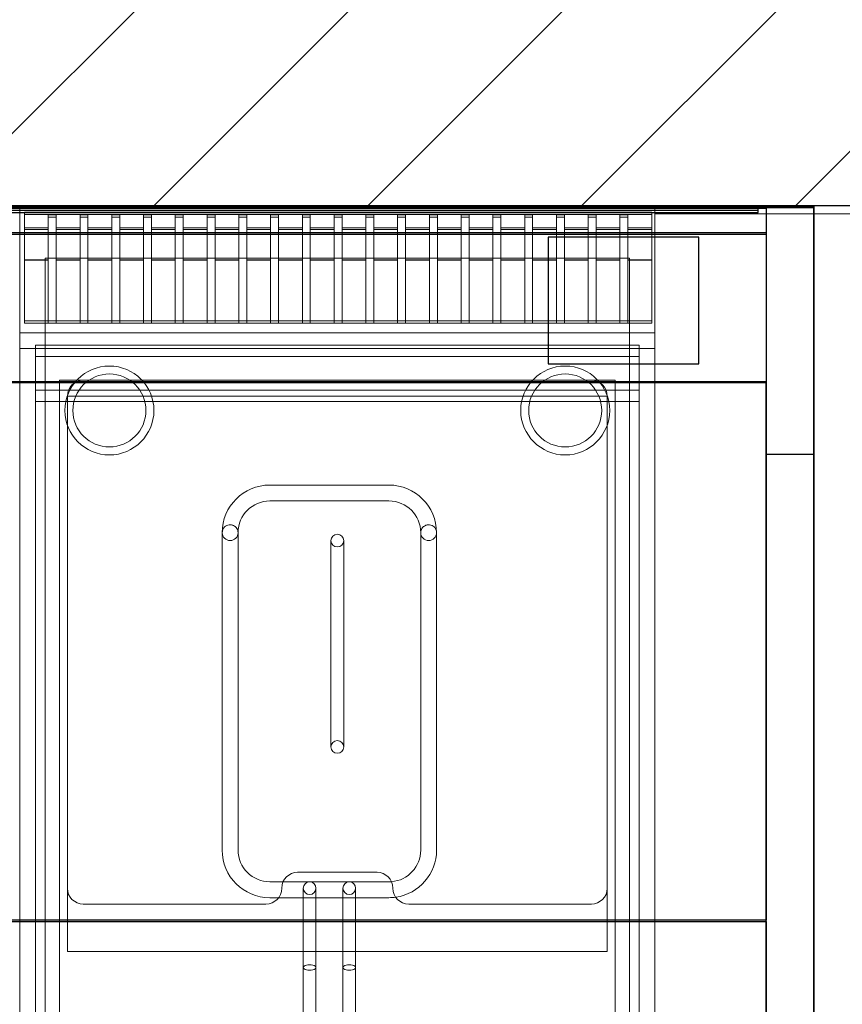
# Model space of a CAD drawing. Header units: millimetres. Extents: x -59761 to 112741, y -57975 to 46221.
# Tile 125 of 132: x 5402 to 5920, y 1077 to 1697. Entities that reach past the tile are written whole.
import ezdxf

# ---------------------------------------------------------------- set-up
doc = ezdxf.new("R2010")
doc.units = ezdxf.units.MM
doc.layers.add('Equip2D', color=250, linetype='Continuous')
doc.layers.add('EquipAnnot', color=5, linetype='Continuous')
doc.layers.add('Equip3D_hood', color=7, linetype='Continuous', transparency=0.5)
doc.styles.add('GOST прямой', font='isocpeur.ttf', dxfattribs={"height": 2.5})

# ---------------------------------------------------------------- blocks, each defined once
blk = doc.blocks.new('A$C72105321')
at = {"color": 0, "linetype": 'Continuous', "lineweight": 0}
for p, q in [((-772.34, 348.03), (-772.34, 348.03)), ((-772.34, 348.03), (-372.34, 348.03)), ((-772.34, 268.03), (-772.34, 348.03)), ((-372.34, 268.03), (-372.34, 348.03)), ((-769.36, 344.03), (-374.36, 344.03)), ((-769.36, 344.03), (-769.36, 334.03)), ((-374.36, 342.49), (-769.36, 342.49)), ((-754.36, 342.36), (-749.36, 342.36)), ((-754.36, 334.03), (-754.36, 342.36)), ((-749.36, 342.36), (-749.36, 334.03)), ((-734.36, 342.36), (-729.36, 342.36)), ((-734.36, 334.03), (-734.36, 342.36)), ((-729.36, 342.36), (-729.36, 334.03)), ((-714.36, 334.03), (-714.36, 342.36)), ((-714.36, 342.36), (-709.36, 342.36)), ((-709.36, 342.36), (-709.36, 334.03)), ((-694.36, 334.03), (-694.36, 342.36)), ((-694.36, 342.36), (-689.36, 342.36)), ((-689.36, 342.36), (-689.36, 334.03)), ((-674.36, 334.03), (-674.36, 342.36)), ((-674.36, 342.36), (-669.36, 342.36)), ((-669.36, 342.36), (-669.36, 334.03)), ((-654.36, 334.03), (-654.36, 342.36)), ((-654.36, 342.36), (-649.36, 342.36)), ((-649.36, 342.36), (-649.36, 334.03)), ((-634.36, 334.03), (-634.36, 342.36)), ((-634.36, 342.36), (-629.36, 342.36)), ((-629.36, 342.36), (-629.36, 334.03)), ((-614.36, 334.03), (-614.36, 342.36)), ((-614.36, 342.36), (-609.36, 342.36)), ((-609.36, 342.36), (-609.36, 334.03)), ((-594.36, 334.03), (-594.36, 342.36)), ((-594.36, 342.36), (-589.36, 342.36)), ((-589.36, 342.36), (-589.36, 334.03)), ((-574.36, 334.03), (-574.36, 342.36)), ((-574.36, 342.36), (-569.36, 342.36)), ((-569.36, 342.36), (-569.36, 334.03)), ((-554.36, 334.03), (-554.36, 342.36)), ((-554.36, 342.36), (-549.36, 342.36)), ((-549.36, 342.36), (-549.36, 334.03)), ((-534.36, 334.03), (-534.36, 342.36)), ((-534.36, 342.36), (-529.36, 342.36)), ((-529.36, 342.36), (-529.36, 334.03)), ((-514.36, 334.03), (-514.36, 342.36)), ((-514.36, 342.36), (-509.36, 342.36)), ((-509.36, 342.36), (-509.36, 334.03)), ((-494.36, 334.03), (-494.36, 342.36)), ((-494.36, 342.36), (-489.36, 342.36)), ((-489.36, 342.36), (-489.36, 334.03)), ((-474.36, 334.03), (-474.36, 342.36)), ((-474.36, 342.36), (-469.36, 342.36)), ((-469.36, 342.36), (-469.36, 334.03)), ((-454.36, 334.03), (-454.36, 342.36)), ((-454.36, 342.36), (-449.36, 342.36)), ((-449.36, 342.36), (-449.36, 334.03)), ((-434.36, 334.03), (-434.36, 342.36)), ((-434.36, 342.36), (-429.36, 342.36)), ((-429.36, 342.36), (-429.36, 334.03)), ((-414.36, 334.03), (-414.36, 342.36)), ((-414.36, 342.36), (-409.36, 342.36)), ((-409.36, 342.36), (-409.36, 334.03)), ((-394.36, 334.03), (-394.36, 342.36)), ((-394.36, 342.36), (-389.36, 342.36)), ((-389.36, 342.36), (-389.36, 334.03)), ((-374.36, 334.03), (-374.36, 344.03)), ((-749.36, 340.83), (-754.36, 340.83)), ((-729.36, 340.83), (-734.36, 340.83)), ((-709.36, 340.83), (-714.36, 340.83)), ((-689.36, 340.83), (-694.36, 340.83)), ((-669.36, 340.83), (-674.36, 340.83)), ((-649.36, 340.83), (-654.36, 340.83)), ((-629.36, 340.83), (-634.36, 340.83)), ((-609.36, 340.83), (-614.36, 340.83)), ((-589.36, 340.83), (-594.36, 340.83)), ((-569.36, 340.83), (-574.36, 340.83)), ((-549.36, 340.83), (-554.36, 340.83)), ((-529.36, 340.83), (-534.36, 340.83)), ((-509.36, 340.83), (-514.36, 340.83)), ((-489.36, 340.83), (-494.36, 340.83)), ((-469.36, 340.83), (-474.36, 340.83)), ((-449.36, 340.83), (-454.36, 340.83)), ((-429.36, 340.83), (-434.36, 340.83)), ((-409.36, 340.83), (-414.36, 340.83)), ((-389.36, 340.83), (-394.36, 340.83)), ((-769.36, 334.03), (-769.36, 314.03)), ((-769.36, 334.03), (-754.36, 334.03)), ((-769.36, 333.03), (-754.36, 333.03)), ((-754.36, 314.03), (-754.36, 334.03)), ((-749.36, 334.03), (-749.36, 314.03)), ((-749.36, 334.03), (-734.36, 334.03)), ((-749.36, 333.03), (-734.36, 333.03)), ((-734.36, 314.03), (-734.36, 334.03)), ((-729.36, 334.03), (-714.36, 334.03)), ((-729.36, 334.03), (-729.36, 314.03)), ((-729.36, 333.03), (-714.36, 333.03)), ((-714.36, 314.03), (-714.36, 334.03)), ((-709.36, 334.03), (-694.36, 334.03)), ((-709.36, 334.03), (-709.36, 314.03)), ((-709.36, 333.03), (-694.36, 333.03)), ((-694.36, 314.03), (-694.36, 334.03)), ((-689.36, 334.03), (-674.36, 334.03)), ((-689.36, 334.03), (-689.36, 314.03)), ((-689.36, 333.03), (-674.36, 333.03)), ((-674.36, 314.03), (-674.36, 334.03)), ((-669.36, 334.03), (-654.36, 334.03)), ((-669.36, 334.03), (-669.36, 314.03)), ((-669.36, 333.03), (-654.36, 333.03)), ((-654.36, 314.03), (-654.36, 334.03)), ((-649.36, 334.03), (-634.36, 334.03)), ((-649.36, 334.03), (-649.36, 314.03)), ((-649.36, 333.03), (-634.36, 333.03)), ((-634.36, 314.03), (-634.36, 334.03)), ((-629.36, 334.03), (-614.36, 334.03)), ((-629.36, 334.03), (-629.36, 314.03)), ((-629.36, 333.03), (-614.36, 333.03)), ((-614.36, 314.03), (-614.36, 334.03)), ((-609.36, 334.03), (-594.36, 334.03)), ((-609.36, 334.03), (-609.36, 314.03)), ((-609.36, 333.03), (-594.36, 333.03)), ((-594.36, 314.03), (-594.36, 334.03)), ((-589.36, 334.03), (-574.36, 334.03)), ((-589.36, 334.03), (-589.36, 314.03)), ((-589.36, 333.03), (-574.36, 333.03)), ((-574.36, 314.03), (-574.36, 334.03)), ((-569.36, 334.03), (-554.36, 334.03)), ((-569.36, 334.03), (-569.36, 314.03)), ((-569.36, 333.03), (-554.36, 333.03)), ((-554.36, 314.03), (-554.36, 334.03)), ((-549.36, 334.03), (-534.36, 334.03)), ((-549.36, 334.03), (-549.36, 314.03)), ((-549.36, 333.03), (-534.36, 333.03)), ((-534.36, 314.03), (-534.36, 334.03)), ((-529.36, 334.03), (-514.36, 334.03)), ((-529.36, 334.03), (-529.36, 314.03)), ((-529.36, 333.03), (-514.36, 333.03)), ((-514.36, 314.03), (-514.36, 334.03)), ((-509.36, 334.03), (-494.36, 334.03)), ((-509.36, 334.03), (-509.36, 314.03)), ((-509.36, 333.03), (-494.36, 333.03)), ((-494.36, 314.03), (-494.36, 334.03)), ((-489.36, 334.03), (-474.36, 334.03)), ((-489.36, 334.03), (-489.36, 314.03)), ((-489.36, 333.03), (-474.36, 333.03)), ((-474.36, 314.03), (-474.36, 334.03)), ((-469.36, 334.03), (-454.36, 334.03)), ((-469.36, 334.03), (-469.36, 314.03)), ((-469.36, 333.03), (-454.36, 333.03)), ((-454.36, 314.03), (-454.36, 334.03)), ((-449.36, 334.03), (-434.36, 334.03)), ((-449.36, 334.03), (-449.36, 314.03)), ((-449.36, 333.03), (-434.36, 333.03)), ((-434.36, 314.03), (-434.36, 334.03)), ((-429.36, 334.03), (-414.36, 334.03)), ((-429.36, 334.03), (-429.36, 314.03)), ((-429.36, 333.03), (-414.36, 333.03)), ((-414.36, 314.03), (-414.36, 334.03)), ((-409.36, 334.03), (-394.36, 334.03)), ((-409.36, 334.03), (-409.36, 314.03)), ((-409.36, 333.03), (-394.36, 333.03)), ((-394.36, 314.03), (-394.36, 334.03)), ((-389.36, 334.03), (-374.36, 334.03)), ((-389.36, 334.03), (-389.36, 314.03)), ((-389.36, 333.03), (-374.36, 333.03)), ((-374.36, 314.03), (-374.36, 334.03)), ((-769.36, 314.03), (-769.36, 274.03)), ((-769.36, 314.03), (-754.36, 314.03)), ((-769.36, 313.83), (-754.36, 313.83)), ((-756.34, 315.03), (-756.34, -301.97)), ((-756.34, 315.03), (-388.34, 315.03)), ((-754.36, 274.03), (-754.36, 314.03)), ((-749.36, 314.03), (-749.36, 274.03)), ((-749.36, 314.03), (-734.36, 314.03)), ((-749.36, 313.83), (-734.36, 313.83)), ((-734.36, 274.03), (-734.36, 314.03)), ((-729.36, 314.03), (-729.36, 274.03)), ((-729.36, 314.03), (-714.36, 314.03)), ((-729.36, 313.83), (-714.36, 313.83)), ((-714.36, 274.03), (-714.36, 314.03)), ((-709.36, 314.03), (-709.36, 274.03)), ((-709.36, 314.03), (-694.36, 314.03)), ((-709.36, 313.83), (-694.36, 313.83)), ((-694.36, 274.03), (-694.36, 314.03)), ((-689.36, 314.03), (-689.36, 274.03)), ((-689.36, 314.03), (-674.36, 314.03)), ((-689.36, 313.83), (-674.36, 313.83)), ((-674.36, 274.03), (-674.36, 314.03)), ((-669.36, 314.03), (-669.36, 274.03)), ((-669.36, 314.03), (-654.36, 314.03)), ((-669.36, 313.83), (-654.36, 313.83)), ((-654.36, 274.03), (-654.36, 314.03)), ((-649.36, 314.03), (-649.36, 274.03)), ((-649.36, 314.03), (-634.36, 314.03)), ((-649.36, 313.83), (-634.36, 313.83)), ((-634.36, 274.03), (-634.36, 314.03)), ((-629.36, 314.03), (-629.36, 274.03)), ((-629.36, 314.03), (-614.36, 314.03)), ((-629.36, 313.83), (-614.36, 313.83)), ((-614.36, 274.03), (-614.36, 314.03)), ((-609.36, 314.03), (-609.36, 274.03)), ((-609.36, 314.03), (-594.36, 314.03)), ((-609.36, 313.83), (-594.36, 313.83)), ((-594.36, 274.03), (-594.36, 314.03)), ((-589.36, 314.03), (-589.36, 274.03)), ((-589.36, 314.03), (-574.36, 314.03)), ((-589.36, 313.83), (-574.36, 313.83)), ((-574.36, 274.03), (-574.36, 314.03)), ((-569.36, 314.03), (-569.36, 274.03)), ((-569.36, 314.03), (-554.36, 314.03)), ((-569.36, 313.83), (-554.36, 313.83)), ((-554.36, 274.03), (-554.36, 314.03)), ((-549.36, 314.03), (-549.36, 274.03)), ((-549.36, 314.03), (-534.36, 314.03)), ((-549.36, 313.83), (-534.36, 313.83)), ((-534.36, 274.03), (-534.36, 314.03)), ((-529.36, 314.03), (-529.36, 274.03)), ((-529.36, 314.03), (-514.36, 314.03)), ((-529.36, 313.83), (-514.36, 313.83)), ((-514.36, 274.03), (-514.36, 314.03)), ((-509.36, 314.03), (-509.36, 274.03)), ((-509.36, 314.03), (-494.36, 314.03)), ((-509.36, 313.83), (-494.36, 313.83)), ((-494.36, 274.03), (-494.36, 314.03)), ((-489.36, 314.03), (-489.36, 274.03)), ((-489.36, 314.03), (-474.36, 314.03)), ((-489.36, 313.83), (-474.36, 313.83)), ((-474.36, 274.03), (-474.36, 314.03)), ((-469.36, 314.03), (-469.36, 274.03)), ((-469.36, 314.03), (-454.36, 314.03)), ((-469.36, 313.83), (-454.36, 313.83)), ((-454.36, 274.03), (-454.36, 314.03)), ((-449.36, 314.03), (-434.36, 314.03)), ((-449.36, 314.03), (-449.36, 274.03)), ((-449.36, 313.83), (-434.36, 313.83)), ((-434.36, 274.03), (-434.36, 314.03)), ((-429.36, 314.03), (-429.36, 274.03)), ((-429.36, 314.03), (-414.36, 314.03)), ((-429.36, 313.83), (-414.36, 313.83)), ((-414.36, 274.03), (-414.36, 314.03)), ((-409.36, 314.03), (-409.36, 274.03)), ((-409.36, 314.03), (-394.36, 314.03)), ((-409.36, 313.83), (-394.36, 313.83)), ((-394.36, 274.03), (-394.36, 314.03)), ((-389.36, 314.03), (-389.36, 274.03)), ((-389.36, 314.03), (-374.36, 314.03)), ((-389.36, 313.83), (-374.36, 313.83)), ((-388.34, 315.03), (-388.34, -301.97)), ((-374.36, 274.03), (-374.36, 314.03)), ((-769.36, 275.43), (-754.36, 275.43)), ((-769.36, 274.03), (-754.36, 274.03)), ((-754.36, 275.43), (-749.36, 275.43)), ((-749.36, 274.03), (-754.36, 274.03)), ((-749.36, 275.43), (-734.36, 275.43)), ((-749.36, 274.03), (-734.36, 274.03)), ((-734.36, 275.43), (-729.36, 275.43)), ((-729.36, 274.03), (-734.36, 274.03)), ((-729.36, 275.43), (-714.36, 275.43)), ((-729.36, 274.03), (-714.36, 274.03)), ((-714.36, 275.43), (-709.36, 275.43)), ((-709.36, 274.03), (-714.36, 274.03)), ((-709.36, 275.43), (-694.36, 275.43)), ((-709.36, 274.03), (-694.36, 274.03)), ((-694.36, 275.43), (-689.36, 275.43)), ((-689.36, 274.03), (-694.36, 274.03)), ((-689.36, 275.43), (-674.36, 275.43)), ((-689.36, 274.03), (-674.36, 274.03)), ((-674.36, 275.43), (-669.36, 275.43)), ((-669.36, 274.03), (-674.36, 274.03)), ((-669.36, 275.43), (-654.36, 275.43)), ((-669.36, 274.03), (-654.36, 274.03)), ((-654.36, 275.43), (-649.36, 275.43)), ((-649.36, 274.03), (-654.36, 274.03)), ((-649.36, 275.43), (-634.36, 275.43)), ((-649.36, 274.03), (-634.36, 274.03)), ((-634.36, 275.43), (-629.36, 275.43)), ((-629.36, 274.03), (-634.36, 274.03)), ((-629.36, 275.43), (-614.36, 275.43)), ((-629.36, 274.03), (-614.36, 274.03)), ((-614.36, 275.43), (-609.36, 275.43)), ((-609.36, 274.03), (-614.36, 274.03)), ((-609.36, 275.43), (-594.36, 275.43)), ((-609.36, 274.03), (-594.36, 274.03)), ((-594.36, 275.43), (-589.36, 275.43)), ((-589.36, 274.03), (-594.36, 274.03)), ((-589.36, 275.43), (-574.36, 275.43)), ((-589.36, 274.03), (-574.36, 274.03)), ((-574.36, 275.43), (-569.36, 275.43)), ((-569.36, 274.03), (-574.36, 274.03)), ((-569.36, 275.43), (-554.36, 275.43)), ((-569.36, 274.03), (-554.36, 274.03)), ((-554.36, 275.43), (-549.36, 275.43)), ((-549.36, 274.03), (-554.36, 274.03)), ((-549.36, 275.43), (-534.36, 275.43)), ((-549.36, 274.03), (-534.36, 274.03)), ((-534.36, 275.43), (-529.36, 275.43)), ((-529.36, 274.03), (-534.36, 274.03)), ((-529.36, 275.43), (-514.36, 275.43)), ((-529.36, 274.03), (-514.36, 274.03)), ((-514.36, 275.43), (-509.36, 275.43)), ((-509.36, 274.03), (-514.36, 274.03)), ((-509.36, 275.43), (-494.36, 275.43)), ((-509.36, 274.03), (-494.36, 274.03)), ((-494.36, 275.43), (-489.36, 275.43)), ((-489.36, 274.03), (-494.36, 274.03)), ((-489.36, 275.43), (-474.36, 275.43)), ((-489.36, 274.03), (-474.36, 274.03)), ((-474.36, 275.43), (-469.36, 275.43)), ((-469.36, 274.03), (-474.36, 274.03)), ((-469.36, 275.43), (-454.36, 275.43)), ((-469.36, 274.03), (-454.36, 274.03)), ((-454.36, 275.43), (-449.36, 275.43)), ((-449.36, 274.03), (-454.36, 274.03)), ((-449.36, 275.43), (-434.36, 275.43)), ((-449.36, 274.03), (-434.36, 274.03)), ((-434.36, 275.43), (-429.36, 275.43)), ((-429.36, 274.03), (-434.36, 274.03)), ((-429.36, 275.43), (-414.36, 275.43)), ((-429.36, 274.03), (-414.36, 274.03)), ((-414.36, 275.43), (-409.36, 275.43)), ((-409.36, 274.03), (-414.36, 274.03)), ((-409.36, 275.43), (-394.36, 275.43)), ((-409.36, 274.03), (-394.36, 274.03)), ((-394.36, 275.43), (-389.36, 275.43)), ((-389.36, 274.03), (-394.36, 274.03)), ((-389.36, 275.43), (-374.36, 275.43)), ((-389.36, 274.03), (-374.36, 274.03)), ((-772.34, 268.03), (-372.34, 268.03)), ((-772.34, 258.03), (-772.34, 268.03)), ((-372.34, 258.03), (-372.34, 268.03)), ((-772.34, 258.03), (-762.34, 258.03)), ((-772.34, -331.97), (-772.34, 258.03)), ((-382.34, 260.1), (-762.34, 260.1)), ((-762.34, 260.1), (-762.34, 231.81)), ((-762.34, 258.03), (-382.34, 258.03)), ((-382.34, 260.1), (-382.34, 231.81)), ((-382.34, 258.03), (-372.34, 258.03)), ((-372.34, -331.97), (-372.34, 258.03)), ((-762.34, 253.03), (-382.34, 253.03)), ((-762.34, 253.03), (-382.34, 253.03)), ((-747.34, 238.03), (-397.34, 238.03)), ((-747.34, 224.74), (-747.34, 238.03)), ((-732.34, 238.03), (-412.34, 238.03)), ((-397.34, 238.03), (-397.34, 224.74)), ((-762.34, 231.81), (-382.34, 231.81)), ((-762.34, 224.74), (-762.34, 231.81)), ((-382.34, 231.81), (-382.34, 224.74)), ((-382.34, 224.74), (-762.34, 224.74)), ((-762.34, -331.97), (-762.34, 224.74)), ((-747.34, -311.97), (-747.34, 224.74)), ((-742.34, 228.03), (-742.34, 224.74)), ((-742.34, 228.03), (-402.34, 228.03)), ((-742.34, 224.74), (-742.34, -81.97)), ((-402.34, 224.74), (-402.34, 228.03)), ((-402.34, -81.97), (-402.34, 224.74)), ((-397.34, 224.74), (-397.34, -311.97)), ((-382.34, 224.74), (-382.34, -331.97)), ((-614.84, 172.03), (-539.84, 172.03)), ((-614.84, 162.03), (-539.84, 162.03)), ((-644.84, -57.97), (-644.84, 142.03)), ((-634.84, -57.97), (-634.84, 142.03)), ((-576.34, 7.03), (-576.34, 137.03)), ((-568.34, 7.03), (-568.34, 137.03)), ((-519.84, 142.03), (-519.84, -57.97)), ((-509.84, 142.03), (-509.84, -57.97)), ((-597.34, -71.97), (-547.34, -71.97)), ((-606.5, -77.97), (-614.84, -77.97)), ((-539.84, -77.97), (-606.5, -77.97)), ((-742.34, -81.97), (-742.34, -121.97)), ((-593.84, -131.97), (-593.84, -81.97)), ((-585.84, -131.97), (-585.84, -81.97)), ((-568.84, -131.97), (-568.84, -81.97)), ((-560.84, -131.97), (-560.84, -81.97)), ((-402.34, -121.97), (-402.34, -81.97)), ((-732.34, -91.97), (-617.34, -91.97)), ((-609.34, -87.97), (-614.84, -87.97)), ((-593.84, -87.97), (-609.34, -87.97)), ((-585.84, -87.97), (-593.84, -87.97)), ((-568.84, -87.97), (-585.84, -87.97)), ((-560.84, -87.97), (-568.84, -87.97)), ((-539.84, -87.97), (-560.84, -87.97)), ((-527.34, -91.97), (-412.34, -91.97)), ((-593.84, -121.97), (-742.34, -121.97)), ((-585.84, -121.97), (-593.84, -121.97)), ((-568.84, -121.97), (-585.84, -121.97)), ((-560.84, -121.97), (-568.84, -121.97)), ((-402.34, -121.97), (-560.84, -121.97)), ((-593.84, -211.97), (-593.84, -131.97)), ((-585.84, -211.97), (-585.84, -131.97)), ((-568.84, -211.97), (-568.84, -131.97)), ((-560.84, -211.97), (-560.84, -131.97))]:
    blk.add_line(p, q, dxfattribs=at)
for centre, radius in [((-715.84, 219.03), 28), ((-715.84, 219.03), 23), ((-428.84, 219.03), 28), ((-428.84, 219.03), 23)]:
    blk.add_circle(centre, radius, dxfattribs=at)
for centre, radius, start, end in [((-732.34, 228.03), 10, 90, 180), ((-412.34, 228.03), 10, 0, 90), ((-614.84, 142.03), 30, 90, 180), ((-539.84, 142.03), 30, 0, 90), ((-614.84, 142.03), 20, 90, 180), ((-539.84, 142.03), 20, 0, 90), ((-639.84, 142.03), 5, 180, 0), ((-572.34, 137.03), 4, 0, 180), ((-572.34, 137.03), 4, 180, 270), ((-572.34, 137.03), 4, 270, 0), ((-514.84, 142.03), 5, 180, 0), ((-572.34, 7.03), 4, 90, 180), ((-572.34, 7.03), 4, 180, 0), ((-572.34, 7.03), 4, 0, 90), ((-614.84, -57.97), 30, 180, 270), ((-614.84, -57.97), 20, 180, 270), ((-539.84, -57.97), 20, 274.69095, 0), ((-539.84, -57.97), 30, 278.20006, 0), ((-597.34, -81.97), 10, 90, 180), ((-547.34, -81.97), 10, 0, 90), ((-589.84, -81.97), 4, 0, 180), ((-564.84, -81.97), 4, 0, 180), ((-539.84, -57.97), 20, 270, 274.69095), ((-732.34, -81.97), 10, 180, 270), ((-617.34, -81.97), 10, 270, 0), ((-589.84, -81.97), 4, 180, 0), ((-564.84, -81.97), 4, 180, 0), ((-527.34, -81.97), 10, 180, 270), ((-412.34, -81.97), 10, 270, 0), ((-539.84, -57.97), 30, 270, 278.20006)]:
    blk.add_arc(centre, radius, start, end, dxfattribs=at)
for centre, start_param, end_param in [((-589.84, -131.97), 0, 3.141593), ((-564.84, -131.97), 0, 3.141593), ((-589.84, -131.97), -3.141593, 0), ((-564.84, -131.97), -3.141593, 0)]:
    blk.add_ellipse(centre, major_axis=(4, 0), ratio=0.414214, start_param=start_param, end_param=end_param, dxfattribs=at)
for points, knots in [([(-644.84, 142.03), (-644.84, 142.03), (-644.84, 142.03), (-644.84, 142.68), (-644.71, 143.33), (-644.2, 144.55), (-643.83, 145.12), (-642.96, 145.97), (-642.51, 146.29), (-641.53, 146.76), (-640.99, 146.92), (-640.06, 147.03), (-639.7, 147.04), (-639.08, 146.97), (-638.82, 146.93), (-638.28, 146.79), (-638.02, 146.69), (-637.32, 146.37), (-636.92, 146.11), (-636.19, 145.49), (-635.88, 145.11), (-635.34, 144.28), (-635.14, 143.81), (-634.9, 142.91), (-634.84, 142.47), (-634.84, 142.03), (-634.84, 142.03), (-634.84, 142.03)], [-0.004312, -0.004312, -0.004312, -0.004312, 0, 0, 2.647259, 2.647259, 5.210793, 5.210793, 7.111071, 7.111071, 8.89589, 8.89589, 10.001052, 10.001052, 10.805446, 10.805446, 11.690803, 11.690803, 13.267065, 13.267065, 15.112942, 15.112942, 17.245768, 17.245768, 19.225292, 19.225292, 19.229317, 19.229317, 19.229317, 19.229317]), ([(-519.84, 142.03), (-519.84, 142.03), (-519.84, 142.03), (-519.84, 142.47), (-519.78, 142.91), (-519.53, 143.81), (-519.33, 144.28), (-518.8, 145.11), (-518.48, 145.49), (-517.75, 146.11), (-517.36, 146.37), (-516.66, 146.69), (-516.39, 146.79), (-515.86, 146.93), (-515.6, 146.97), (-514.98, 147.04), (-514.61, 147.03), (-513.69, 146.92), (-513.15, 146.76), (-512.16, 146.29), (-511.72, 145.97), (-510.85, 145.12), (-510.47, 144.55), (-509.97, 143.33), (-509.84, 142.68), (-509.84, 142.03), (-509.84, 142.03), (-509.84, 142.03)], [-0.004005, -0.004005, -0.004005, -0.004005, 0, 0, 1.969921, 1.969921, 4.0924, 4.0924, 5.929323, 5.929323, 7.497938, 7.497938, 8.378999, 8.378999, 9.179491, 9.179491, 10.279292, 10.279292, 12.055452, 12.055452, 13.946511, 13.946511, 16.497609, 16.497609, 19.132026, 19.132026, 19.136317, 19.136317, 19.136317, 19.136317])]:
    blk.add_open_spline(points, degree=3, knots=knots, dxfattribs=at)
blk = doc.blocks.new('Фритюр 1 ванна APFE-47P_PL')
at = {"layer": 'Equip2D'}
blk.add_blockref('A$C72105321', (772.34, -348.03), dxfattribs=at)
at = {"layer": 'EquipAnnot', "style": 'GOST прямой', "flags": 1}
for tag, p in [('НАИМЕНОВАНИЕ', (0, 0)), ('ОПИСАНИЕ', (0, -237.5)), ('РАЗМЕРЫ', (0, -475)), ('МОЩНОСТЬ', (0, -712.5)), ('НАПРЯЖЕНИЕ', (0, -950)), ('ВЕС', (0, -1187.5))]:
    blk.add_attdef(tag, p, '', height=125, dxfattribs=at)
at = {"layer": 'EquipAnnot', "style": 'GOST прямой'}
blk.add_attdef('НОМЕР', (154.33, -900.88), '', height=125, dxfattribs=at)
blk = doc.blocks.new('НСО-6_7БП')
at = {"layer": 'Equip2D', "linetype": 'Continuous', "lineweight": 0}
for p, q in [((0, -5), (0, 0)), ((0, 0), (600, 0)), ((0, -700), (0, -5)), ((600, -5), (0, -5))]:
    blk.add_line(p, q, dxfattribs=at)
at = {"layer": 'EquipAnnot', "style": 'GOST прямой', "flags": 1}
for tag in ['ОПИСАНИЕ', 'НАИМЕНОВАНИЕ', 'РАЗМЕРЫ', 'ВЕС']:
    blk.add_attdef(tag, (0, 0), '', height=2.5, dxfattribs=at)
at = {"layer": 'EquipAnnot', "style": 'GOST прямой'}
blk.add_attdef('НОМЕР', (279.88, -806.88), '', height=2.5, dxfattribs=at)
blk = doc.blocks.new('Кайман1000х800пристен')
at = {"layer": 'Equip2D', "color": 3}
blk.add_lwpolyline([(0, 0), (1000, 0), (1000, -800), (0, -800)], close=True, dxfattribs=at)
at = {"layer": 'Equip3D_hood'}
for p, q in [((1000, 0, 1935.7), (0, 0, 1935.7)), ((30, 0, 1936.5), (970, 0, 1936.5)), ((35, 0, 2383.3), (965, 0, 2383.3)), ((965, 0, 2405.3), (35, 0, 2405.3)), ((965, 0, 2383.3), (965, -1.2, 2383.3)), ((965, 0, 2405.3), (965, 0, 2383.3)), ((965, -3, 2408.3), (965, 0, 2405.3)), ((970, 0, 1936.5), (970, -1, 1936.5)), ((970, 0, 1936.5), (970, 0, 2435.7)), ((1000, 0, 2435.7), (970, 0, 2435.7)), ((970, 0, 2435.7), (970, -1, 2435.7)), ((1000, -1, 1935.7), (1000, 0, 1935.7)), ((1000, 0, 1935.7), (1000, 0, 2435.7)), ((1000, 0, 2435.7), (1000, -1, 2435.7)), ((0, -1, 1935.7), (1000, -1, 1935.7)), ((1000, -1, 2435.7), (0, -1, 2435.7)), ((1000, -1, 1935.7), (0, -1, 1935.7)), ((970, -0.4, 1936.51), (30, -0.4, 1936.51)), ((30, -0.4, 1937.71), (970, -0.4, 1937.71)), ((30, -1, 1936.51), (970, -1, 1936.51)), ((970, -1, 1937.71), (30, -1, 1937.71)), ((970, -1, 1936.5), (30, -1, 1936.5)), ((970, -1, 1937.71), (30, -1, 1937.71)), ((970, -1, 1936.51), (30, -1, 1936.51)), ((970, -1, 2419.5), (30, -1, 2419.5)), ((970, -1, 1936.5), (30, -1, 1936.5)), ((970, -1.8, 2434.9), (30, -1.8, 2434.9)), ((970, -1.8, 2419.5), (30, -1.8, 2419.5)), ((35, -1.2, 2404.8), (965, -1.2, 2404.8)), ((35, -1.2, 2383.3), (965, -1.2, 2383.3)), ((965, -3, 2408.3), (35, -3, 2408.3)), ((965, -3, 2433.3), (35, -3, 2433.3)), ((35, -4.2, 2407.8), (965, -4.2, 2407.8)), ((35, -4.2, 2433.3), (965, -4.2, 2433.3)), ((965, -4.2, 2407.8), (965, -1.2, 2404.8)), ((965, -1.2, 2404.8), (965, -1.2, 2383.3)), ((965, -4.2, 2433.3), (965, -3, 2433.3)), ((965, -3, 2433.3), (965, -3, 2408.3)), ((965, -4.2, 2433.3), (965, -4.2, 2407.8)), ((970, -0.4, 1936.51), (970, -1, 1936.51)), ((970, -0.4, 1937.71), (970, -1, 1937.71)), ((970, -0.4, 1937.71), (970, -0.4, 1936.51)), ((970, -1, 2435.7), (1000, -1, 2435.7)), ((970, -1, 1937.71), (970, -1, 2435.7)), ((970, -1, 1936.5), (970, -1, 1936.51)), ((970, -1, 1937.71), (970, -17, 1937.71)), ((970, -1, 1937.71), (970, -1, 2419.5)), ((970, -1, 2419.5), (970, -1.8, 2419.5)), ((970, -1, 1936.5), (970, -1, 1936.51)), ((970, -1, 1936.5), (970, -110.7, 1936.5)), ((970, -1, 1936.51), (970, -18.2, 1936.51)), ((970, -1.8, 2434.9), (970, -17, 2434.9)), ((970, -1.8, 2419.5), (970, -1.8, 2434.9)), ((1000, -1, 2435.7), (1000, -1, 1935.7)), ((1000, -1, 2435.7), (1000, -1, 1935.7)), ((1000, -1, 2435.7), (1000, -800, 2435.7)), ((1000, -156.65, 1935.7), (1000, -1, 1935.7)), ((970, -17, 1937.71), (30, -17, 1937.71)), ((970, -17, 2434.9), (30, -17, 2434.9)), ((970, -18.2, 1936.51), (30, -18.2, 1936.51)), ((970, -18.2, 2434.9), (30, -18.2, 2434.9)), ((970, -17, 1937.71), (970, -17, 2434.9)), ((970, -18.2, 2434.9), (970, -450.2, 2434.9)), ((970, -18.2, 1936.51), (970, -18.2, 2434.9)), ((927.7, -19.7, 1935.7), (832.7, -19.7, 1935.7)), ((832.7, -19.7, 1935.7), (832.7, -99.7, 1935.7)), ((927.7, -19.7, 1900), (832.7, -19.7, 1900)), ((832.7, -19.7, 1900), (832.7, -19.7, 1935.7)), ((832.7, -19.7, 1900), (832.7, -99.7, 1900)), ((927.7, -99.7, 1935.7), (927.7, -19.7, 1935.7)), ((927.7, -19.7, 1900), (927.7, -19.7, 1935.7)), ((927.7, -99.7, 1900), (927.7, -19.7, 1900)), ((832.7, -99.7, 1935.7), (927.7, -99.7, 1935.7)), ((832.7, -99.7, 1900), (832.7, -99.7, 1935.7)), ((832.7, -99.7, 1900), (927.7, -99.7, 1900)), ((927.7, -99.7, 1900), (927.7, -99.7, 1935.7)), ((30, -110.7, 1936.5), (970, -110.7, 1936.5)), ((970, -111.5, 1935.7), (30, -111.5, 1935.7)), ((970, -156.65, 1935.7), (970, -111.5, 1935.7)), ((970, -759.22, 2216.68), (970, -156.65, 1935.7)), ((1000, -156.65, 1935.7), (970, -156.65, 1935.7)), ((1000, -800, 2235.7), (1000, -156.65, 1935.7)), ((970, -450.2, 2434.9), (30, -450.2, 2434.9)), ((30, -451, 2434.9), (970, -451, 2434.9)), ((970, -451, 2434.9), (970, -799.2, 2434.9))]:
    blk.add_line(p, q, dxfattribs=at)
at = {"layer": 'Equip3D_hood', "extrusion": (-4.39081e-16, -1, 5.47382e-48)}
for centre in [(522.5, 2395.3), (747.5, 2395.3)]:
    blk.add_circle(centre, 2.1, dxfattribs=at)
at = {"layer": 'Equip3D_hood', "extrusion": (4.39081e-16, 1, -1.2232e-16)}
for centre in [(-522.5, 2395.3, -1.2), (-747.5, 2395.3, -1.2)]:
    blk.add_circle(centre, 2.1, dxfattribs=at)
at = {"layer": 'EquipAnnot', "style": 'GOST прямой', "flags": 1}
for tag, p, height in [('НАПРЯЖЕНИЕ', (0, -14.01), 125), ('НАИМЕНОВАНИЕ', (0, 0), 2.5), ('ОПИСАНИЕ', (0, -4.75), 2.5), ('РАЗМЕРЫ', (0, -9.5), 2.5), ('МОЩНОСТЬ', (0, -18.76), 2.5)]:
    blk.add_attdef(tag, p, '', height=height, dxfattribs=at)
at = {"layer": 'EquipAnnot', "style": 'GOST прямой'}
blk.add_attdef('НОМЕР', (453.04, -928.15), '', height=2.5, dxfattribs=at)

msp = doc.modelspace()

# ---------------------------------------------------------------- hatches: boundary and pattern name
h = msp.add_hatch()
h.set_pattern_fill('ANSI31', color=256, scale=30)
h.paths.add_polyline_path([(3612, 1730), (8250, 1730), (8250, 1580), (3612, 1580)])

# ---------------------------------------------------------------- linework, layer by layer
msp.add_lwpolyline([(3612, 1730), (8250, 1730), (8250, 1580), (3612, 1580)], close=True)

# ---------------------------------------------------------------- block references
for name, p in [('Кайман1000х800пристен', (4902, 1580)), ('Фритюр 1 ванна APFE-47P_PL', (5402, 1580)), ('НСО-6_7БП', (5802, 1580))]:
    msp.add_blockref(name, p)

doc.saveas('drawing.dxf')
